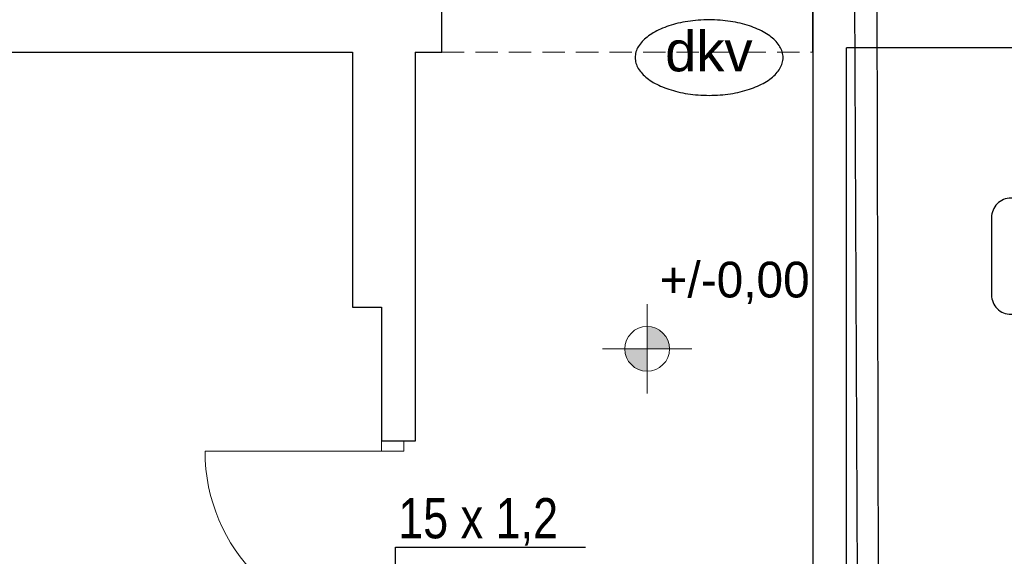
# Model space of a CAD drawing. Extents: x -440864 to -355682, y 13652 to 155872.
# Tile 11 of 179: x -426995 to -422588, y 24737 to 27139. Entities that reach past the tile are written whole.
import ezdxf
from ezdxf.lldxf.tags import DXFTag

# ---------------------------------------------------------------- set-up
doc = ezdxf.new("R2010")
doc.units = 0
doc.header["$MEASUREMENT"] = 0
doc.linetypes.add('Krawędzie ukryte', pattern=[150, 100, -50])
for name, color, linetype in [('#podkład', 252, 'Continuous'), ('INWENT RZĘDNE', 252, 'Continuous'), ('IS_Grafika', 7, 'SOLID'), ('IS_Opisy_działek_Therm', 7, 'SOLID'), ('IS_Powrót', 5, 'DASH'), ('IS_Text_Konstrukcji', 7, 'Continuous'), ('IS_Zasilanie', 1, 'SOLID')]:
    doc.layers.add(name, color=color, linetype=linetype)
for name, color, linetype, lineweight in [('INWENT RZĘDNE_Nr_Pióra__21', 252, 'Continuous', 9), ('INWENT. DRZWI_Nr_Pióra__5', 252, 'Continuous', 13), ('INWENT.ŚCIANY_Nr_Pióra__1', 252, 'Continuous', 25), ('Istniejące stropy_Nr_Pióra__5', 252, 'Continuous', 13)]:
    doc.layers.add(name, color=color, linetype=linetype, lineweight=lineweight)
doc.styles.add('GENERATED_STYLE_2', font='txt')
doc.styles.get("Standard").update_dxf_attribs({"font": 'arial.ttf', "width": 0.8, "bigfont": 'BIGFONT.SHX'})
tags = doc.linetypes.add('DASH', pattern=[15, 10, -5]).pattern_tags.tags
tags[6:7] = [DXFTag(74, 4), DXFTag(75, 0), DXFTag(340, '0'), DXFTag(46, 0.0), DXFTag(50, 0.0), DXFTag(44, 0.0), DXFTag(45, 0.0)]
tags[4:5] = [DXFTag(74, 4), DXFTag(75, 0), DXFTag(340, '0'), DXFTag(46, 0.0), DXFTag(50, 0.0), DXFTag(44, 0.0), DXFTag(45, 0.0)]
tags = doc.linetypes.add('SOLID', pattern=[10, 10, 0]).pattern_tags.tags
tags[6:7] = [DXFTag(74, 4), DXFTag(75, 0), DXFTag(340, '0'), DXFTag(46, 0.0), DXFTag(50, 0.0), DXFTag(44, 0.0), DXFTag(45, 0.0)]
tags[4:5] = [DXFTag(74, 4), DXFTag(75, 0), DXFTag(340, '0'), DXFTag(46, 0.0), DXFTag(50, 0.0), DXFTag(44, 0.0), DXFTag(45, 0.0)]

# ---------------------------------------------------------------- blocks, each defined once
blk = doc.blocks.new('Koty wysokościowe_8', base_point=(-424186.4, 25665.7))
at = {"layer": 'INWENT RZĘDNE_Nr_Pióra__21', "linetype": 'Continuous'}
for points in [[(-424186.4, 25665.7), (-424086.4, 25665.7), (-424094, 25704), (-424115.7, 25736.4), (-424148.1, 25758.1), (-424186.4, 25765.7)], [(-424186.4, 25665.7), (-424286.4, 25665.7), (-424278.8, 25627.4), (-424257.1, 25595), (-424224.7, 25573.3), (-424186.4, 25565.7)]]:
    blk.add_hatch(color=256, dxfattribs=at).paths.add_polyline_path(points, flags=0)
for p, q in [((-424186.4, 25465.7), (-424186.4, 25865.7)), ((-424386.4, 25665.7), (-423986.4, 25665.7))]:
    blk.add_line(p, q, dxfattribs=at)
blk.add_circle((-424186.4, 25665.7), 100, dxfattribs=at)
at = {"layer": 'INWENT RZĘDNE_Nr_Pióra__21', "insert": (-424131.1, 25865.7), "char_height": 160, "attachment_point": 7, "style": 'GENERATED_STYLE_2'}
blk.add_mtext('{+/-0,00}', dxfattribs=at)
blk = doc.blocks.new('parter')
at = {"layer": 'INWENT. DRZWI_Nr_Pióra__5', "color": 252, "linetype": 'Continuous'}
for p, q in [((-425374.9, 25252.6), (-425374.9, 25207.6)), ((-425274.9, 25207.6), (-425274.9, 25252.6)), ((-425374.9, 25207.6), (-426164.9, 25207.6)), ((-425374.9, 25207.6), (-425274.9, 25207.6))]:
    blk.add_line(p, q, dxfattribs=at)
blk.add_arc((-425374.9, 25207.6), 790, 180, 270, dxfattribs=at)
at = {"layer": 'INWENT.ŚCIANY_Nr_Pióra__1', "color": 252, "linetype": 'Continuous'}
for p, q in [((-425104.9, 26992.6), (-425104.9, 27312.6)), ((-423444.9, 26992.6), (-423444.9, 27312.6)), ((-423444.9, 27312.6), (-423444.9, 23352.6)), ((-429844.9, 26992.6), (-425504.9, 26992.6)), ((-425504.9, 26992.6), (-425504.9, 25852.6)), ((-425224.9, 26992.6), (-425224.9, 25252.6)), ((-425224.9, 26992.6), (-425104.9, 26992.6)), ((-423294.9, 23352.6), (-423294.9, 27012.6)), ((-422544.9, 27012.6), (-423294.9, 27012.6)), ((-425504.9, 25852.6), (-425374.9, 25852.6)), ((-425374.9, 25852.6), (-425374.9, 25252.6)), ((-425224.9, 25252.6), (-425374.9, 25252.6))]:
    blk.add_line(p, q, dxfattribs=at)
at = {"layer": 'Istniejące stropy_Nr_Pióra__5', "color": 252, "linetype": 'Krawędzie ukryte'}
blk.add_line((-425104.9, 26992.6), (-423444.9, 26992.6), dxfattribs=at)
at = {"layer": 'INWENT RZĘDNE', "color": 252}
blk.add_blockref('Koty wysokościowe_8', (-424186.4, 25665.7), dxfattribs=at)

msp = doc.modelspace()

# ---------------------------------------------------------------- block references
at = {"layer": '#podkład', "color": 3, "lineweight": 50}
msp.add_blockref('parter', (0, 0), dxfattribs=at)

# ---------------------------------------------------------------- next in the draw order: linework, layer by layer
at = {"layer": 'IS_Grafika', "color": 7}
for points, knots in [([(-423909, 27138), (-423925.3, 27138), (-423957.3, 27136.8), (-424004, 27131.5), (-424047.9, 27123.1), (-424088.6, 27111.6), (-424125.5, 27097.5), (-424158.3, 27081), (-424186.4, 27062.3), (-424209.3, 27041.5), (-424226.5, 27018.9), (-424237.5, 26994.6), (-424240, 26977.4), (-424240, 26969)], [0, 0, 0, 0, 4.894746, 9.593459, 14.070318, 18.299405, 22.256676, 25.922722, 29.286934, 32.354005, 35.15393, 37.755543, 40.278576, 40.278576, 40.278576, 40.278576]), ([(-423578, 26969), (-423578, 26977.4), (-423580.5, 26994.6), (-423591.5, 27018.9), (-423608.7, 27041.5), (-423631.6, 27062.3), (-423659.7, 27081), (-423692.5, 27097.5), (-423729.4, 27111.6), (-423770.1, 27123.1), (-423814, 27131.5), (-423860.7, 27136.8), (-423892.7, 27138), (-423909, 27138)], [0, 0, 0, 0, 2.523033, 5.124646, 7.924571, 10.991642, 14.355854, 18.0219, 21.979171, 26.208258, 30.685117, 35.38383, 40.278576, 40.278576, 40.278576, 40.278576]), ([(-424240, 26969), (-424240, 26960.6), (-424237.5, 26943.4), (-424226.5, 26919.1), (-424209.3, 26896.5), (-424186.4, 26875.7), (-424158.3, 26857), (-424125.5, 26840.5), (-424088.6, 26826.4), (-424047.9, 26814.9), (-424004, 26806.5), (-423957.3, 26801.2), (-423925.3, 26800), (-423909, 26800)], [0, 0, 0, 0, 2.523033, 5.124646, 7.924571, 10.991642, 14.355854, 18.0219, 21.979171, 26.208258, 30.685117, 35.38383, 40.278576, 40.278576, 40.278576, 40.278576]), ([(-423909, 26800), (-423892.7, 26800), (-423860.7, 26801.2), (-423814, 26806.5), (-423770.1, 26814.9), (-423729.4, 26826.4), (-423692.5, 26840.5), (-423659.7, 26857), (-423631.6, 26875.7), (-423608.7, 26896.5), (-423591.5, 26919.1), (-423580.5, 26943.4), (-423578, 26960.6), (-423578, 26969)], [0, 0, 0, 0, 4.894746, 9.593459, 14.070318, 18.299405, 22.256676, 25.922722, 29.286934, 32.354005, 35.15393, 37.755543, 40.278576, 40.278576, 40.278576, 40.278576])]:
    msp.add_open_spline(points, degree=3, knots=knots, dxfattribs=at)
at = {"layer": 'IS_Opisy_działek_Therm', "ltscale": 10}
msp.add_lwpolyline([(-425312.5, 23575.7), (-425312.5, 24777.6), (-424462.5, 24777.6)], dxfattribs=at)
at = {"layer": 'IS_Powrót', "lineweight": 30, "ltscale": 10}
msp.add_line((-423258.5, 27412.6), (-423243.5, 23830.3), dxfattribs=at)
at = {"layer": 'IS_Text_Konstrukcji', "linetype": 'SOLID', "ltscale": 10}
msp.add_lwpolyline([(-422558.4, 25820.2), (-420081.8, 25820.2, 0.414214), (-419995.1, 25906.9), (-419995.1, 26253.5, 0.414214), (-420081.8, 26340.2), (-422558.4, 26340.2, 0.414214), (-422645.1, 26253.5), (-422645.1, 25906.9, 0.414214), (-422558.4, 25820.2)], format="xyb", dxfattribs=at)
at = {"layer": 'IS_Zasilanie', "lineweight": 30, "ltscale": 10}
msp.add_line((-423158.5, 27412.6), (-423149.9, 23729.4), dxfattribs=at)

# ---------------------------------------------------------------- next in the draw order: texts
at = {"layer": 'IS_Grafika', "color": 7, "lineweight": 40}
msp.add_text('dkv', height=180, dxfattribs=at).set_placement((-424106, 26907.4))
at = {"layer": 'IS_Opisy_działek_Therm', "ltscale": 10, "insert": (-424585, 24784.4), "char_height": 180, "attachment_point": 9}
msp.add_mtext('\\fArial|b0|i0;15 x 1,2', dxfattribs=at)

doc.saveas('drawing.dxf')
